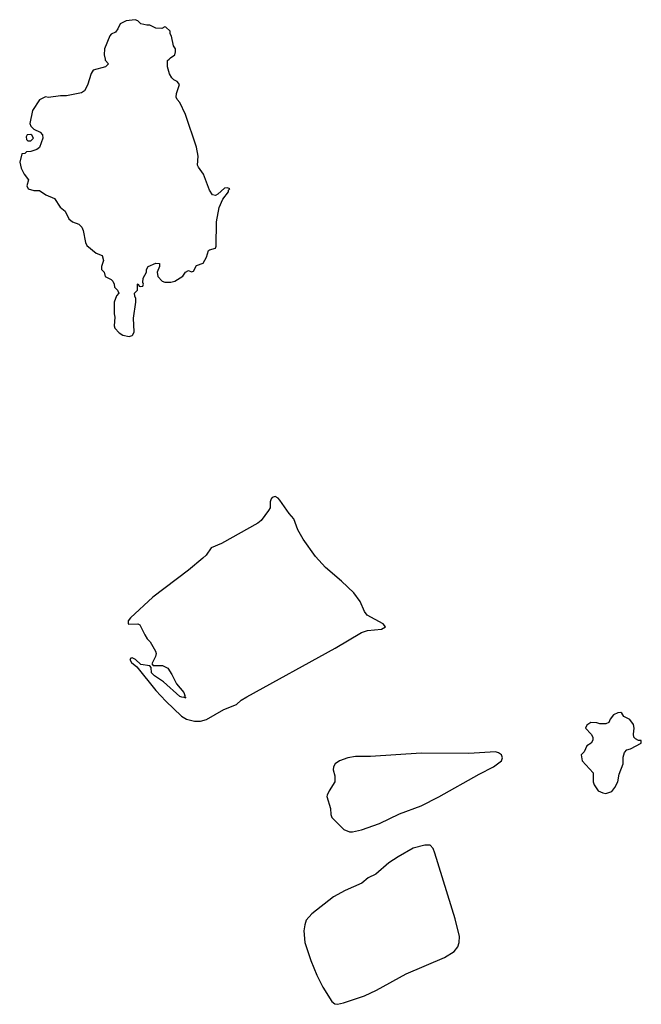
# Model space of a CAD drawing. Header units: inches. Extents: x 2397558 to 2568646, y 256209 to 449595.
# Tile 54 of 85: x 2435196 to 2439368, y 383656 to 390266. Entities that reach past the tile are written whole.
import ezdxf

# ---------------------------------------------------------------- set-up
doc = ezdxf.new("R2010")
doc.units = ezdxf.units.IN
doc.header["$MEASUREMENT"] = 0
doc.layers.add('C4338', color=7, linetype='Continuous')
doc.layers.add('C4339', color=7, linetype='Continuous')

msp = doc.modelspace()

# ---------------------------------------------------------------- linework, layer by layer
at = {"layer": 'C4338', "color": 6, "elevation": 100}
msp.add_lwpolyline([(2435768.7, 390000), (2435770, 389994), (2435791.3, 389970), (2435772, 389950), (2435690, 389928), (2435675.3, 389904.7), (2435650, 389826), (2435630, 389788), (2435610, 389775.3), (2435510, 389754), (2435470, 389754), (2435390, 389744), (2435370, 389749), (2435330, 389729), (2435283, 389657), (2435264.7, 389570), (2435271, 389551), (2435290, 389532), (2435334, 389510), (2435350, 389494), (2435351.3, 389470), (2435330, 389408.7), (2435310, 389395.3), (2435270, 389382), (2435242, 389378), (2435230, 389368), (2435210, 389366), (2435196, 389310), (2435206, 389270), (2435226, 389230), (2435254.8, 389190), (2435244.7, 389150), (2435252, 389130), (2435290, 389119.1), (2435330, 389118.8), (2435371.3, 389090), (2435430, 389066), (2435466.8, 389006.8), (2435501, 388981), (2435526, 388930), (2435551.3, 388910), (2435592.5, 388892.5), (2435613, 388873), (2435622.8, 388850), (2435638, 388770), (2435646, 388750), (2435710, 388698), (2435750, 388682), (2435758.8, 388650), (2435746, 388610), (2435746, 388590), (2435762, 388570), (2435770, 388542), (2435810, 388522), (2435822, 388510), (2435831.1, 388491.1), (2435832, 388470), (2435852, 388450), (2435862, 388430), (2435846.8, 388413.2), (2435830.8, 388370), (2435830.9, 388290.9), (2435834.8, 388270), (2435831, 388210), (2435835.3, 388195.3), (2435863.4, 388163.4), (2435888.3, 388148.3), (2435930, 388138.4), (2435950, 388144.9), (2435956.2, 388150), (2435963.6, 388170), (2435958.9, 388261.1), (2435975.3, 388370), (2435975.3, 388395.3), (2435968, 388410), (2435966, 388430), (2435986, 388450), (2435986, 388490), (2435991.6, 388491.6), (2435998, 388478), (2436010, 388474), (2436022, 388478), (2436026, 388490), (2436022, 388502), (2436024, 388530), (2436048, 388570), (2436046, 388590), (2436058, 388610), (2436110, 388631.3), (2436134, 388630), (2436134, 388610), (2436118, 388570), (2436122, 388542), (2436152, 388510), (2436170, 388504), (2436210, 388504), (2436238, 388510), (2436290, 388544.7), (2436309.2, 388570.8), (2436330, 388582), (2436350, 388574), (2436362, 388578), (2436383.1, 388616.9), (2436428.4, 388631.6), (2436449.1, 388670.9), (2436464, 388716), (2436470, 388722), (2436510, 388732), (2436515.5, 388744.5), (2436517.1, 388910), (2436535, 389005), (2436558.3, 389061.7), (2436597.2, 389110), (2436598, 389122), (2436606, 389130), (2436590, 389138), (2436570, 389134), (2436526, 389094), (2436510, 389086), (2436490, 389089.5), (2436470, 389121.2), (2436430, 389229.4), (2436395.1, 389275.1), (2436389.6, 389290), (2436393.8, 389350), (2436381.8, 389410), (2436308.2, 389630), (2436270, 389709.3), (2436252.7, 389730), (2436246, 389746), (2436249.2, 389770), (2436269, 389830), (2436251.9, 389851.9), (2436230, 389862), (2436216.5, 389876.5), (2436202, 389902), (2436188.7, 389950), (2436189, 389991), (2436198.1, 390000)], dxfattribs=at)
for points in [[(2435270, 389495.3), (2435246.4, 389493.6), (2435239.6, 389480.4), (2435241, 389461), (2435250, 389452), (2435270, 389452), (2435288, 389470), (2435278, 389490)], [(2436910, 387064.6), (2436890, 387058.9), (2436882.7, 387050), (2436876.8, 387030), (2436876.4, 386990), (2436866.9, 386970), (2436815.8, 386904.2), (2436794.9, 386885.1), (2436550.4, 386750), (2436480.3, 386719.7), (2436446.5, 386670), (2436424.9, 386650), (2436328.1, 386570), (2436089.2, 386390), (2435939.1, 386250), (2435924, 386230), (2435924.7, 386210), (2435928.3, 386208.3), (2435990, 386210.7), (2436002.8, 386202.8), (2436036, 386136), (2436052, 386110), (2436071.3, 386090), (2436106.4, 386026.4), (2436111, 386010), (2436106.8, 385990), (2436082, 385942), (2436091.1, 385931.1), (2436154, 385930), (2436190, 385912), (2436218, 385870), (2436247.3, 385807.3), (2436298, 385750), (2436304.7, 385730), (2436302, 385722), (2436312, 385710), (2436298, 385718), (2436290, 385715.3), (2436270, 385722.7), (2436160.1, 385820.1), (2436100.1, 385860.1), (2436081.6, 385881.6), (2436078, 385918), (2436069, 385929), (2436010, 385936), (2435973.2, 385970), (2435950, 385981.2), (2435941.4, 385978.6), (2435936, 385970), (2435946.4, 385950), (2435981.1, 385921.1), (2436110, 385763.6), (2436177.7, 385690), (2436282.7, 385590), (2436314.9, 385570), (2436370, 385555.9), (2436410, 385556.5), (2436450, 385568.3), (2436565.8, 385634.2), (2436650, 385668.7), (2436683.1, 385696.9), (2436720.4, 385719.6), (2437313.2, 386046.8), (2437490, 386152.6), (2437530, 386166), (2437625.4, 386174.6), (2437651.5, 386190), (2437635.8, 386210), (2437529, 386269), (2437510, 386293.3), (2437480, 386360), (2437437.7, 386417.7), (2437356.4, 386496.4), (2437249.3, 386589.3), (2437182.1, 386662.1), (2437098.1, 386778.1), (2437061.7, 386841.7), (2437035.3, 386915.3), (2437005.5, 386950), (2436941, 387041), (2436930, 387053.6)], [(2439230, 385614), (2439210, 385613.2), (2439181.1, 385598.9), (2439158, 385570), (2439150, 385548), (2439130, 385538), (2439090, 385538), (2439070, 385546), (2439030, 385548), (2439002, 385530), (2438994, 385510), (2439032, 385470), (2439042, 385450), (2439042, 385430), (2439032, 385410), (2439002, 385390), (2438984.7, 385350), (2438964.7, 385330), (2438971, 385290), (2439044.7, 385210), (2439044.7, 385150), (2439052, 385130), (2439078, 385090), (2439110, 385074.8), (2439130, 385070.8), (2439170, 385083.8), (2439190, 385110.6), (2439209.6, 385150), (2439219.1, 385200.9), (2439246.3, 385270), (2439246, 385314), (2439254.5, 385345.5), (2439270, 385364), (2439295.3, 385370), (2439368, 385410), (2439366, 385426), (2439350, 385428), (2439330, 385438), (2439318, 385450), (2439315.3, 385470), (2439321.2, 385510), (2439315.1, 385535.1), (2439290, 385568), (2439250, 385588), (2439238, 385610)], [(2438389.8, 385349.8), (2438210, 385339.9), (2437890, 385342.8), (2437550, 385319.5), (2437450, 385319.4), (2437398.8, 385310), (2437342, 385290), (2437313, 385270), (2437302, 385250), (2437300.7, 385230), (2437310.7, 385190), (2437310.8, 385150), (2437272, 385090), (2437259.6, 385060.4), (2437258, 385050), (2437281, 384970), (2437284.7, 384930), (2437291.3, 384910), (2437372, 384830), (2437410, 384814.8), (2437430, 384814.8), (2437490, 384827.7), (2437611.3, 384870), (2437745.2, 384934.8), (2437890, 384988.2), (2438010, 385049), (2438279.3, 385200.7), (2438376.8, 385250), (2438428.6, 385290), (2438436.8, 385310), (2438430.8, 385330), (2438410, 385344.8)], [(2437915.1, 384724.9), (2437836.4, 384703.6), (2437735.1, 384644.9), (2437674.4, 384605.6), (2437587.3, 384530), (2437535.9, 384504.1), (2437492.7, 384470), (2437380.7, 384419.3), (2437303.2, 384376.8), (2437156.3, 384263.7), (2437119.5, 384220.5), (2437109, 384190), (2437103.7, 384150), (2437109.1, 384070.9), (2437150.1, 383950), (2437190, 383851.3), (2437230.1, 383770), (2437290, 383673.7), (2437310, 383658.5), (2437330, 383655.8), (2437370, 383664.8), (2437510, 383712.3), (2437590, 383750.1), (2437790, 383861), (2438047.6, 383970), (2438112.4, 384010), (2438137.6, 384042.4), (2438146.6, 384070), (2438147, 384110), (2438118.9, 384230), (2437982.2, 384670), (2437970, 384702), (2437950, 384724)]]:
    msp.add_lwpolyline(points, close=True, dxfattribs=at)
at = {"layer": 'C4339', "color": 6, "elevation": 100}
msp.add_lwpolyline([(2436198.1, 390000), (2436209.1, 390010.9), (2436238, 390030), (2436242, 390050), (2436242, 390070), (2436228.7, 390090), (2436214.6, 390154.6), (2436206, 390170), (2436206, 390190), (2436176.4, 390216.4), (2436170, 390218), (2436150, 390206), (2436110, 390208.7), (2436070, 390228.7), (2436050, 390228.7), (2436010, 390238), (2435990, 390258), (2435970, 390266), (2435910, 390258), (2435870, 390238), (2435855.3, 390204.7), (2435838.8, 390181.2), (2435810, 390168), (2435802, 390158), (2435764.7, 390070), (2435762, 390030), (2435768.7, 390000)], dxfattribs=at)

doc.saveas('drawing.dxf')
